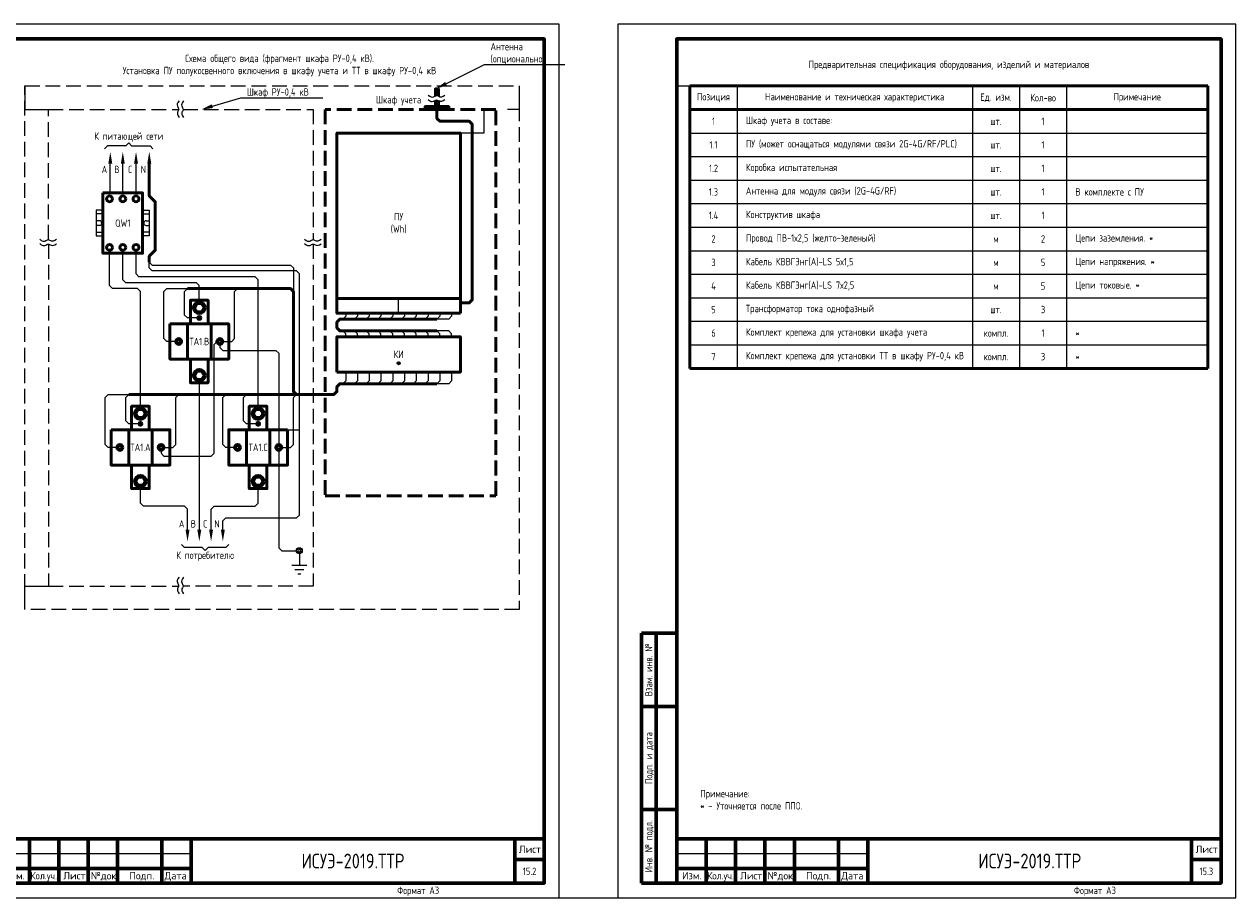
# Model space of a CAD drawing. Header units: millimetres. Extents: x -110 to 4101, y -10868 to 110.
# Tile 40 of 90: x 478 to 890, y -4745 to -4448. Entities that reach past the tile are written whole.
import ezdxf
from ezdxf import colors
from ezdxf.entities.mleader import LeaderData, LeaderLine
from ezdxf.enums import TextEntityAlignment as Align
from ezdxf.math import Vec2, Vec3

# ---------------------------------------------------------------- set-up
doc = ezdxf.new("R2010")
doc.units = ezdxf.units.MM
doc.linetypes.add('GOST2.303 4', pattern=[7, 5, -2, 0])
doc.layers.add('01.Вспомогательный_слой', color=1, linetype='Continuous', plot=False)
doc.layers.add('Формат', color=7, linetype='Continuous', lineweight=25)
doc.layers.add('Формат @ 1', color=7, linetype='Continuous', lineweight=25)
doc.styles.add('Формат', font='isocpeur.ttf')
doc.styles.add('ЭП', font='GOST.TTF')

# ---------------------------------------------------------------- blocks, each defined once
blk = doc.blocks.new('*U77')
at = {"layer": 'Формат', "color": 7, "linetype": 'Continuous', "lineweight": 60}
for p, q in [((8, 85), (20, 85)), ((8, 85), (8, 0)), ((13, 85), (13, 0)), ((8, 60), (20, 60)), ((8, 25), (20, 25)), ((20, 15), (205, 15)), ((20, 15), (20, 0)), ((30, 15), (30, 0)), ((40, 15), (40, 0)), ((50, 15), (50, 0)), ((60, 15), (60, 0)), ((75, 15), (75, 0)), ((85, 15), (85, 0)), ((195, 15), (195, 0)), ((20, 5), (85, 5)), ((195, 8), (205, 8)), ((8, 0), (20, 0))]:
    blk.add_line(p, q, dxfattribs=at)
at = {"layer": 'Формат', "color": 7, "linetype": 'Continuous', "lineweight": 25}
blk.add_line((20, 10), (85, 10), dxfattribs=at)
blk.add_lwpolyline([(0, -5), (210, -5), (210, 292), (0, 292)], close=True, dxfattribs=at)
at = {"layer": 'Формат', "color": 7, "linetype": 'Continuous', "lineweight": 60}
blk.add_lwpolyline([(20, 0), (205, 0), (205, 287), (20, 287)], close=True, dxfattribs=at)
at = {"layer": 'Формат', "color": 7, "linetype": 'Continuous', "lineweight": 25, "style": 'ЭП'}
for s, p in [('Взам. инв. №', (10.5, 72.5)), ('Подп. и дата', (10.5, 42.5)), ('Инв. № подл.', (10.5, 12.5))]:
    blk.add_text(s, height=2.5, rotation=90, dxfattribs=at).set_placement(p, align=Align.MIDDLE_CENTER)
at = {"layer": 'Формат', "color": 7, "linetype": 'Continuous', "lineweight": 25, "style": 'Формат'}
for s, p in [('Лист', (196.38, 10.25)), ('Изм.', (21.81, 1.25)), ('Лист', (41.54, 1.25)), ('№док.', (50.89, 1.25)), ('Подп.', (63.99, 1.25)), ('Дата', (75.95, 1.25))]:
    blk.add_text(s, height=2.5, dxfattribs=at).set_placement(p)
at = {"layer": 'Формат', "color": 7, "linetype": 'Continuous', "lineweight": 25, "style": 'Формат', "width": 0.9}
blk.add_text('Кол.уч.', height=2.5, dxfattribs=at).set_placement((30.38, 1.25))
at = {"layer": 'Формат', "color": 7, "linetype": 'Continuous', "lineweight": 25, "style": 'ЭП', "flags": 8}
blk.add_attdef('N_ИНВ', text='', height=2.5, rotation=90, dxfattribs=at).set_placement((16.5, 12.5), align=Align.MIDDLE_CENTER)
for tag, p in [('изм.№', (21, 7.5)), ('изм.№_док.', (50.5, 7.5)), ('изм.уч.', (31, 7.5)), ('изм.лист', (41, 7.5)), ('изм_дата', (76, 7.5)), ('ФОРМ.ЛИСТА', (155, -2.5))]:
    blk.add_attdef(tag, text='', height=2.5, dxfattribs=at).set_placement(p, align=Align.MIDDLE_LEFT)
for tag, height, p in [('ОБОЗНАЧЕНИЕ', 5, (140, 7.5)), ('Лист', 2.5, (200, 4))]:
    blk.add_attdef(tag, text='', height=height, dxfattribs=at).set_placement(p, align=Align.MIDDLE_CENTER)
blk = doc.blocks.new('*T64')
at = {"color": 0, "linetype": 'ByBlock', "lineweight": 50, "ltscale": 0.2, "transparency": 16777216}
for p, q in [((0, 0), (176, 0)), ((0, 0), (0, -96)), ((176, 0), (176, -96)), ((0, -8), (176, -8)), ((0, -96), (176, -96))]:
    blk.add_line(p, q, dxfattribs=at)
at = {"color": 0, "linetype": 'ByBlock', "ltscale": 0.2, "transparency": 16777216}
for p, q in [((16, 0), (16, -96)), ((96, 0), (96, -96)), ((112, 0), (112, -96)), ((128, 0), (128, -96)), ((0, -16), (176, -16)), ((0, -24), (176, -24)), ((0, -32), (176, -32)), ((0, -40), (176, -40)), ((0, -48), (176, -48)), ((0, -56), (176, -56)), ((0, -64), (176, -64)), ((0, -72), (176, -72)), ((0, -80), (176, -80)), ((0, -88), (176, -88))]:
    blk.add_line(p, q, dxfattribs=at)
at = {"color": 0, "ltscale": 0.2, "transparency": 16777216, "char_height": 2.5, "style": 'ЭП'}
for s, insert, width, attachment_point in [('{\\fGOST type A|b1|i0|c204|p34;Позиция}', (8, -4), 10, 5), ('{\\fGOST type A|b1|i0|c204|p34;Наименование и техническая характеристика}', (56, -4), 74, 5), ('{\\fGOST type A|b1|i0|c204|p34;Ед. изм.}', (104, -4), 10, 5), ('{\\fGOST type A|b1|i0|c204|p34;Кол-во}', (120, -4), 10, 5), ('{\\fGOST type A|b1|i0|c204|p34;Примечание}', (152, -4), 42, 5), ('1', (8, -12), 10, 5), ('Шкаф учета в составе:', (19, -12), 74, 4), ('шт.', (104, -12), 10, 5), ('1', (120, -12), 10, 5), ('ПУ (может оснащаться модулями связи 2G-4G/RF/PLC)', (19, -20), 74, 4), ('1.1', (8, -20), 10, 5), ('шт.', (104, -20), 10, 5), ('1', (120, -20), 10, 5), ('1.2', (8, -28), 10, 5), ('Коробка испытательная', (19, -28), 74, 4), ('шт.', (104, -28), 10, 5), ('1', (120, -28), 10, 5), ('1.3', (8, -36), 10, 5), ('Антенна для модуля связи (2G-4G/RF)', (19, -36), 74, 4), ('шт.', (104, -36), 10, 5), ('1', (120, -36), 10, 5), ('В комплекте с ПУ', (131, -36), 42, 4), ('1.4', (8, -44), 10, 5), ('Конструктив шкафа', (19, -44), 74, 4), ('шт.', (104, -44), 10, 5), ('1', (120, -44), 10, 5), ('2', (8, -52), 10, 5), ('Провод ПВ-1х2,5 (желто-зеленый)', (19, -52), 74, 4), ('м', (104, -52), 10, 5), ('2', (120, -52), 10, 5), ('Цепи заземления. *', (131, -52), 42, 4), ('3', (8, -60), 10, 5), ('Кабель КВВГЭнг(А)-LS 5х1,5', (19, -60), 74, 4), ('м', (104, -60), 10, 5), ('5', (120, -60), 10, 5), ('Цепи напряжения. *', (131, -60), 42, 4), ('4', (8, -68), 10, 5), ('Кабель КВВГЭнг(А)-LS 7х2,5', (19, -68), 74, 4), ('м', (104, -68), 10, 5), ('5', (120, -68), 10, 5), ('Цепи токовые. *', (131, -68), 42, 4), ('5', (8, -76), 10, 5), ('Трансформатор тока однофазный', (19, -76), 74, 4), ('шт.', (104, -76), 10, 5), ('3', (120, -76), 10, 5), ('Комплект крепежа для установки шкафа учета', (19, -84), 74, 4), ('*', (131, -84), 42, 4), ('6', (8, -84), 10, 5), ('компл.', (104, -84), 10, 5), ('1', (120, -84), 10, 5), ('7', (8, -92), 10, 5), ('Комплект крепежа для установки ТТ в шкафу РУ-0,4 кВ', (19, -92), 74, 4), ('3', (120, -92), 10, 5), ('*', (131, -92), 42, 4), ('компл.', (104, -92), 10, 5)]:
    blk.add_mtext(s, dxfattribs=dict(at, insert=insert, width=width, attachment_point=attachment_point))

msp = doc.modelspace()

# ---------------------------------------------------------------- linework, layer by layer
for p, q in [((512.75, -4489.375), (513.75, -4488.375)), ((514.75, -4489.375), (513.75, -4488.375)), ((538.75, -4625.875), (539.75, -4626.875)), ((540.75, -4625.875), (539.75, -4626.875))]:
    msp.add_line(p, q)
at = {"lineweight": 50}
for points in [[(619, -4472.435), (619, -4470), (618, -4470), (618, -4472.382)], [(618, -4473.882), (618, -4476), (619, -4476), (619, -4473.935)], [(626.5, -4542.75), (629.5, -4542.75), (630.5, -4541.75), (630.5, -4482), (629.5, -4481), (619.5, -4481), (618.5, -4480), (618.5, -4477)], [(584.5, -4541.25), (626.5, -4541.25)], [(537.75, -4547.734), (537.538, -4547.521), (537.396, -4547.663), (537.609, -4547.875)], [(537.609, -4547.875), (537.396, -4548.087), (537.538, -4548.229), (537.75, -4548.016)], [(537.891, -4547.875), (538.104, -4547.663), (537.962, -4547.521), (537.75, -4547.734)], [(537.75, -4548.016), (537.962, -4548.229), (538.104, -4548.087), (537.891, -4547.875)], [(618.5, -4552.25), (585.5, -4552.25), (584.5, -4551.25), (584.5, -4549.25), (585.5, -4548.25), (618.5, -4548.25)], [(530.75, -4555.592), (530.326, -4555.168), (530.043, -4555.451), (530.467, -4555.875)], [(530.467, -4555.875), (530.043, -4556.299), (530.326, -4556.582), (530.75, -4556.158)], [(531.033, -4555.875), (531.457, -4555.451), (531.174, -4555.168), (530.75, -4555.592)], [(530.75, -4556.158), (531.174, -4556.582), (531.457, -4556.299), (531.033, -4555.875)], [(544.75, -4555.592), (544.326, -4555.168), (544.043, -4555.451), (544.467, -4555.875)], [(544.467, -4555.875), (544.043, -4556.299), (544.326, -4556.582), (544.75, -4556.158)], [(545.033, -4555.875), (545.457, -4555.451), (545.174, -4555.168), (544.75, -4555.592)], [(544.75, -4556.158), (545.174, -4556.582), (545.457, -4556.299), (545.033, -4555.875)], [(517.75, -4583.734), (517.538, -4583.521), (517.396, -4583.663), (517.609, -4583.875)], [(517.609, -4583.875), (517.396, -4584.087), (517.538, -4584.229), (517.75, -4584.016)], [(517.891, -4583.875), (518.104, -4583.663), (517.962, -4583.521), (517.75, -4583.734)], [(517.75, -4584.016), (517.962, -4584.229), (518.104, -4584.087), (517.891, -4583.875)], [(557.609, -4583.875), (557.396, -4583.663), (557.538, -4583.521), (557.75, -4583.734)], [(557.75, -4584.016), (557.538, -4584.229), (557.396, -4584.087), (557.609, -4583.875)], [(557.75, -4583.734), (557.962, -4583.521), (558.104, -4583.663), (557.891, -4583.875)], [(557.891, -4583.875), (558.104, -4584.087), (557.962, -4584.229), (557.75, -4584.016)], [(510.75, -4591.592), (510.326, -4591.168), (510.043, -4591.451), (510.467, -4591.875)], [(510.467, -4591.875), (510.043, -4592.299), (510.326, -4592.582), (510.75, -4592.158)], [(511.033, -4591.875), (511.457, -4591.451), (511.174, -4591.168), (510.75, -4591.592)], [(510.75, -4592.158), (511.174, -4592.582), (511.457, -4592.299), (511.033, -4591.875)], [(524.75, -4591.592), (524.326, -4591.168), (524.043, -4591.451), (524.467, -4591.875)], [(524.467, -4591.875), (524.043, -4592.299), (524.326, -4592.582), (524.75, -4592.158)], [(525.033, -4591.875), (525.457, -4591.451), (525.174, -4591.168), (524.75, -4591.592)], [(524.75, -4592.158), (525.174, -4592.582), (525.457, -4592.299), (525.033, -4591.875)], [(550.467, -4591.875), (550.043, -4591.451), (550.326, -4591.168), (550.75, -4591.592)], [(550.75, -4592.158), (550.326, -4592.582), (550.043, -4592.299), (550.467, -4591.875)], [(550.75, -4591.592), (551.174, -4591.168), (551.457, -4591.451), (551.033, -4591.875)], [(551.033, -4591.875), (551.457, -4592.299), (551.174, -4592.582), (550.75, -4592.158)], [(564.467, -4591.875), (564.043, -4591.451), (564.326, -4591.168), (564.75, -4591.592)], [(564.75, -4592.158), (564.326, -4592.582), (564.043, -4592.299), (564.467, -4591.875)], [(564.75, -4591.592), (565.174, -4591.168), (565.457, -4591.451), (565.033, -4591.875)], [(565.033, -4591.875), (565.457, -4592.299), (565.174, -4592.582), (564.75, -4592.158)]]:
    msp.add_lwpolyline(points, dxfattribs=at)
for points in [[(530.898, -4474.019), (530.489, -4474.559), (530.281, -4475.031), (530.231, -4475.443), (530.293, -4475.805), (530.422, -4476.124), (530.573, -4476.41), (530.702, -4476.67), (530.763, -4476.914), (530.727, -4477.15), (530.62, -4477.392), (530.486, -4477.651), (530.367, -4477.942), (530.306, -4478.278), (530.344, -4478.671), (530.525, -4479.134), (530.89, -4479.682)], [(532.398, -4474.019), (531.989, -4474.559), (531.781, -4475.031), (531.731, -4475.443), (531.793, -4475.805), (531.922, -4476.124), (532.073, -4476.41), (532.202, -4476.67), (532.263, -4476.914), (532.227, -4477.15), (532.12, -4477.392), (531.986, -4477.651), (531.867, -4477.942), (531.806, -4478.278), (531.844, -4478.671), (532.025, -4479.134), (532.39, -4479.682)], [(615.519, -4472.102), (616.059, -4472.511), (616.531, -4472.719), (616.943, -4472.769), (617.305, -4472.707), (617.624, -4472.578), (617.91, -4472.427), (618.17, -4472.298), (618.414, -4472.237), (618.65, -4472.273), (618.892, -4472.38), (619.151, -4472.514), (619.442, -4472.633), (619.778, -4472.694), (620.171, -4472.656), (620.634, -4472.475), (621.182, -4472.11)], [(615.519, -4473.602), (616.059, -4474.011), (616.531, -4474.219), (616.943, -4474.269), (617.305, -4474.207), (617.624, -4474.078), (617.91, -4473.927), (618.17, -4473.798), (618.414, -4473.737), (618.65, -4473.773), (618.892, -4473.88), (619.151, -4474.014), (619.442, -4474.133), (619.778, -4474.194), (620.171, -4474.156), (620.634, -4473.975), (621.182, -4473.61)], [(512.75, -4489.375), (506.5, -4489.375), (505.5, -4490.375)], [(514.75, -4489.375), (521, -4489.375), (522, -4490.375)], [(507.5, -4505.375), (507.5, -4495.375)], [(511.75, -4505.375), (511.75, -4495.375)], [(516.25, -4505.375), (516.25, -4495.375)], [(505, -4511.25), (502.75, -4511.25), (502.75, -4520), (505, -4520)], [(505, -4512.5), (502.75, -4512.5), (502.75, -4518.75), (505, -4518.75)], [(518.5, -4511.25), (520.75, -4511.25), (520.75, -4520), (518.5, -4520)], [(518.5, -4512.5), (520.75, -4512.5), (520.75, -4518.75), (518.5, -4518.75)], [(503.813, -4514.812), (502.75, -4514.812)], [(503.813, -4516.437), (502.75, -4516.437)], [(519.688, -4514.812), (520.75, -4514.812)], [(519.688, -4516.437), (520.75, -4516.437)], [(483.519, -4521.102), (484.059, -4521.511), (484.531, -4521.719), (484.943, -4521.769), (485.305, -4521.707), (485.624, -4521.578), (485.91, -4521.427), (486.17, -4521.298), (486.414, -4521.237), (486.65, -4521.273), (486.892, -4521.38), (487.151, -4521.514), (487.442, -4521.633), (487.778, -4521.694), (488.171, -4521.656), (488.634, -4521.475), (489.182, -4521.11)], [(483.519, -4522.602), (484.059, -4523.011), (484.531, -4523.219), (484.943, -4523.269), (485.305, -4523.207), (485.624, -4523.078), (485.91, -4522.927), (486.17, -4522.798), (486.414, -4522.737), (486.65, -4522.773), (486.892, -4522.88), (487.151, -4523.014), (487.442, -4523.133), (487.778, -4523.194), (488.171, -4523.156), (488.634, -4522.975), (489.182, -4522.61)], [(573.519, -4521.102), (574.059, -4521.511), (574.531, -4521.719), (574.943, -4521.769), (575.305, -4521.707), (575.624, -4521.578), (575.91, -4521.427), (576.17, -4521.298), (576.414, -4521.237), (576.65, -4521.273), (576.892, -4521.38), (577.151, -4521.514), (577.442, -4521.633), (577.778, -4521.694), (578.171, -4521.656), (578.634, -4521.475), (579.182, -4521.11)], [(573.519, -4522.602), (574.059, -4523.011), (574.531, -4523.219), (574.943, -4523.269), (575.305, -4523.207), (575.624, -4523.078), (575.91, -4522.927), (576.17, -4522.798), (576.414, -4522.737), (576.65, -4522.773), (576.892, -4522.88), (577.151, -4523.014), (577.442, -4523.133), (577.778, -4523.194), (578.171, -4523.156), (578.634, -4522.975), (579.182, -4522.61)], [(584.5, -4541.25), (584.5, -4546.25)], [(605.5, -4563.109), (605.288, -4562.896), (605.146, -4563.038), (605.359, -4563.25)], [(605.359, -4563.25), (605.146, -4563.462), (605.288, -4563.604), (605.5, -4563.391)], [(605.641, -4563.25), (605.854, -4563.038), (605.712, -4562.896), (605.5, -4563.109)], [(605.5, -4563.391), (605.712, -4563.604), (605.854, -4563.462), (605.641, -4563.25)], [(538.75, -4625.875), (532.75, -4625.875), (531.75, -4624.875)], [(547.75, -4624.875), (546.75, -4625.875), (540.75, -4625.875)], [(571.467, -4627), (571.043, -4626.576), (571.326, -4626.293), (571.75, -4626.717)], [(571.75, -4627.283), (571.326, -4627.707), (571.043, -4627.424), (571.467, -4627)], [(571.75, -4626.717), (572.174, -4626.293), (572.457, -4626.576), (572.033, -4627)], [(572.033, -4627), (572.457, -4627.424), (572.174, -4627.707), (571.75, -4627.283)], [(530.898, -4636.019), (530.489, -4636.559), (530.281, -4637.031), (530.231, -4637.443), (530.293, -4637.805), (530.422, -4638.124), (530.573, -4638.41), (530.702, -4638.67), (530.763, -4638.914), (530.727, -4639.15), (530.62, -4639.392), (530.486, -4639.651), (530.367, -4639.942), (530.306, -4640.278), (530.344, -4640.671), (530.525, -4641.134), (530.89, -4641.682)], [(532.398, -4636.019), (531.989, -4636.559), (531.781, -4637.031), (531.731, -4637.443), (531.793, -4637.805), (531.922, -4638.124), (532.073, -4638.41), (532.202, -4638.67), (532.263, -4638.914), (532.227, -4639.15), (532.12, -4639.392), (531.986, -4639.651), (531.867, -4639.942), (531.806, -4640.278), (531.844, -4640.671), (532.025, -4641.134), (532.39, -4641.682)]]:
    msp.add_lwpolyline(points)
at = {"linetype": 'GOST2.303 4'}
for points in [[(486.5, -4521.25), (486.5, -4477), (530.75, -4477)], [(532.25, -4477), (576.5, -4477), (576.5, -4521.25)], [(486.5, -4522.75), (486.5, -4639), (530.75, -4639)], [(576.5, -4522.75), (576.5, -4639), (532.25, -4639)]]:
    msp.add_lwpolyline(points, dxfattribs=at)
at = {"linetype": 'GOST2.303 4', "lineweight": 50}
msp.add_lwpolyline([(638.5, -4477), (580.5, -4477), (580.5, -4608.375), (638.5, -4608.375)], close=True, dxfattribs=at)
at = {"lineweight": 50}
for points in [[(614.5, -4477), (622.5, -4477), (622.5, -4476), (614.5, -4476)], [(626.5, -4546.25), (584.5, -4546.25), (584.5, -4485), (626.5, -4485)], [(505, -4505.375), (518.5, -4505.375), (518.5, -4525.875), (505, -4525.875)], [(584.5, -4566.25), (626.5, -4566.25), (626.5, -4554.25), (584.5, -4554.25)]]:
    msp.add_lwpolyline(points, close=True, dxfattribs=at)
at = {"lineweight": 50, "ltscale": 0.2}
for points in [[(520.75, -4505.375), (520.75, -4502.375), (520.75, -4501.375), (520.75, -4501.375), (520.75, -4500.375), (520.75, -4495.375)], [(520.75, -4505.375), (520.75, -4506.375), (521.75, -4507.375), (521.75, -4507.375), (522.75, -4508.375), (522.75, -4524.875), (521.75, -4525.875), (521.75, -4525.875), (520.75, -4526.875), (520.75, -4528.875)], [(533.75, -4537.875), (550.75, -4537.875)], [(550.75, -4537.875), (568.75, -4537.875), (569.75, -4538.875), (569.75, -4572.875), (570.75, -4573.875), (583.5, -4573.875)], [(540.75, -4549.875), (540.75, -4541.875), (534.75, -4541.875), (534.75, -4549.875)], [(540.75, -4561.875), (540.75, -4569.875), (534.75, -4569.875), (534.75, -4561.875)], [(618.5, -4570.25), (585.5, -4570.25), (584.5, -4571.25), (584.5, -4572.875), (583.5, -4573.875), (570.75, -4573.875)], [(513.75, -4573.875), (530.75, -4573.875)], [(530.75, -4573.875), (553.75, -4573.875)], [(553.75, -4573.875), (570.75, -4573.875)], [(520.75, -4585.875), (520.75, -4577.875), (514.75, -4577.875), (514.75, -4585.875)], [(554.75, -4585.875), (554.75, -4577.875), (560.75, -4577.875), (560.75, -4585.875)], [(520.75, -4597.875), (520.75, -4605.875), (514.75, -4605.875), (514.75, -4597.875)], [(554.75, -4597.875), (554.75, -4605.875), (560.75, -4605.875), (560.75, -4597.875)]]:
    msp.add_lwpolyline(points, dxfattribs=at)
at = {"ltscale": 0.2}
for points in [[(517.75, -4577.875), (517.75, -4538.875), (516.75, -4537.875), (508.25, -4537.875), (507.25, -4536.875), (507.25, -4525.875)], [(537.75, -4541.875), (537.75, -4536.875), (536.75, -4535.875), (512.75, -4535.875), (511.75, -4534.875), (511.75, -4525.875)], [(557.75, -4577.875), (557.75, -4534.875), (556.75, -4533.875), (517.25, -4533.875), (516.25, -4532.875), (516.25, -4525.875)], [(545.75, -4619.875), (545.75, -4616.875), (546.75, -4615.875), (570.75, -4615.875), (571.75, -4614.875), (571.75, -4532.875), (570.75, -4531.875), (521.75, -4531.875), (520.75, -4530.875), (520.75, -4527.875)], [(520.75, -4527.875), (520.75, -4528.875), (521.75, -4529.875), (521.75, -4529.875)], [(521.75, -4529.875), (568.75, -4529.875), (569.75, -4530.875), (569.75, -4538.875)], [(529.75, -4555.875), (526.75, -4555.875), (525.75, -4554.875), (525.75, -4538.875), (526.75, -4537.875), (533.75, -4537.875)], [(537.25, -4547.875), (533.75, -4547.875), (532.75, -4546.875), (532.75, -4538.875), (533.75, -4537.875), (533.75, -4537.875)], [(545.75, -4555.875), (548.75, -4555.875), (549.75, -4554.875), (549.75, -4538.875), (550.75, -4537.875), (550.75, -4537.875)], [(587.5, -4546.25), (587.5, -4547.25), (586.5, -4548.25)], [(591.5, -4546.25), (591.5, -4547.25), (590.5, -4548.25)], [(595.5, -4546.25), (595.5, -4547.25), (594.5, -4548.25)], [(599.5, -4546.25), (599.5, -4547.25), (598.5, -4548.25)], [(603.5, -4546.25), (603.5, -4547.25), (602.5, -4548.25)], [(607.5, -4546.25), (607.5, -4547.25), (606.5, -4548.25)], [(611.5, -4546.25), (611.5, -4547.25), (610.5, -4548.25)], [(615.5, -4546.25), (615.5, -4547.25), (614.5, -4548.25)], [(623.5, -4546.25), (623.5, -4547.25), (622.5, -4548.25), (618.5, -4548.25)], [(619.5, -4546.25), (619.5, -4547.25), (618.5, -4548.25)], [(587.5, -4554.25), (587.5, -4553.25), (586.5, -4552.25)], [(591.5, -4554.25), (591.5, -4553.25), (590.5, -4552.25)], [(595.5, -4554.25), (595.5, -4553.25), (594.5, -4552.25)], [(599.5, -4554.25), (599.5, -4553.25), (598.5, -4552.25)], [(603.5, -4554.25), (603.5, -4553.25), (602.5, -4552.25)], [(607.5, -4554.25), (607.5, -4553.25), (606.5, -4552.25)], [(611.5, -4554.25), (611.5, -4553.25), (610.5, -4552.25)], [(615.5, -4554.25), (615.5, -4553.25), (614.5, -4552.25)], [(623.5, -4554.25), (623.5, -4553.25), (622.5, -4552.25), (618.5, -4552.25)], [(619.5, -4554.25), (619.5, -4553.25), (618.5, -4552.25)], [(524.75, -4592.875), (524.75, -4593.875), (525.75, -4594.875), (541.75, -4594.875), (542.75, -4593.875), (542.75, -4571.875), (542.75, -4571.875), (542.75, -4556.875), (543.75, -4555.875), (543.75, -4555.875)], [(544.75, -4556.875), (544.75, -4557.875), (545.75, -4558.875), (563.75, -4558.875), (564.75, -4559.875), (564.75, -4590.875)], [(587.5, -4566.25), (587.5, -4569.25), (586.5, -4570.25)], [(591.5, -4566.25), (591.5, -4569.25), (590.5, -4570.25)], [(595.5, -4566.25), (595.5, -4569.25), (594.5, -4570.25)], [(599.5, -4566.25), (599.5, -4569.25), (598.5, -4570.25)], [(603.5, -4566.25), (603.5, -4569.25), (602.5, -4570.25)], [(607.5, -4566.25), (607.5, -4569.25), (606.5, -4570.25)], [(611.5, -4566.25), (611.5, -4569.25), (610.5, -4570.25)], [(615.5, -4566.25), (615.5, -4569.25), (614.5, -4570.25)], [(623.5, -4566.25), (623.5, -4569.25), (622.5, -4570.25), (618.5, -4570.25)], [(619.5, -4566.25), (619.5, -4569.25), (618.5, -4570.25)], [(537.75, -4569.875), (537.75, -4619.875)], [(509.75, -4591.875), (506.75, -4591.875), (505.75, -4590.875), (505.75, -4574.875), (506.75, -4573.875), (513.75, -4573.875)], [(517.25, -4583.875), (513.75, -4583.875), (512.75, -4582.875), (512.75, -4574.875), (513.75, -4573.875), (513.75, -4573.875)], [(525.75, -4591.875), (528.75, -4591.875), (529.75, -4590.875), (529.75, -4574.875), (530.75, -4573.875), (530.75, -4573.875)], [(549.75, -4591.875), (546.75, -4591.875), (545.75, -4590.875), (545.75, -4574.875), (546.75, -4573.875), (553.75, -4573.875)], [(557.25, -4583.875), (553.75, -4583.875), (552.75, -4582.875), (552.75, -4574.875), (553.75, -4573.875), (553.75, -4573.875)], [(565.75, -4591.875), (568.75, -4591.875), (569.75, -4590.875), (569.75, -4574.875), (570.75, -4573.875), (570.75, -4573.875)], [(564.75, -4592.875), (564.75, -4626), (565.75, -4627), (570.75, -4627)], [(533.75, -4619.875), (533.75, -4612.875), (532.75, -4611.875), (518.75, -4611.875), (517.75, -4610.875), (517.75, -4605.875)], [(541.75, -4619.875), (541.75, -4612.875), (542.75, -4611.875), (556.75, -4611.875), (557.75, -4610.875), (557.75, -4605.875)], [(574.25, -4632), (569.25, -4632)], [(573.25, -4633.5), (570.25, -4633.5)], [(572.25, -4635), (571.25, -4635)]]:
    msp.add_lwpolyline(points, dxfattribs=at)
at = {"lineweight": 50, "ltscale": 0.2}
for points in [[(536.95, -4542.989), (536.15, -4544.375), (536.95, -4545.761), (538.55, -4545.761), (539.35, -4544.375), (538.55, -4542.989)], [(527.75, -4549.875), (527.75, -4561.875), (547.75, -4561.875), (547.75, -4549.875)], [(533.75, -4549.875), (533.75, -4561.875), (541.75, -4561.875), (541.75, -4549.875)], [(536.95, -4568.761), (536.15, -4567.375), (536.95, -4565.989), (538.55, -4565.989), (539.35, -4567.375), (538.55, -4568.761)], [(516.95, -4578.989), (516.15, -4580.375), (516.95, -4581.761), (518.55, -4581.761), (519.35, -4580.375), (518.55, -4578.989)], [(558.55, -4578.989), (559.35, -4580.375), (558.55, -4581.761), (556.95, -4581.761), (556.15, -4580.375), (556.95, -4578.989)], [(507.75, -4585.875), (507.75, -4597.875), (527.75, -4597.875), (527.75, -4585.875)], [(513.75, -4585.875), (513.75, -4597.875), (521.75, -4597.875), (521.75, -4585.875)], [(567.75, -4585.875), (567.75, -4597.875), (547.75, -4597.875), (547.75, -4585.875)], [(561.75, -4585.875), (561.75, -4597.875), (553.75, -4597.875), (553.75, -4585.875)], [(516.95, -4604.761), (516.15, -4603.375), (516.95, -4601.989), (518.55, -4601.989), (519.35, -4603.375), (518.55, -4604.761)], [(558.55, -4604.761), (559.35, -4603.375), (558.55, -4601.989), (556.95, -4601.989), (556.15, -4603.375), (556.95, -4604.761)]]:
    msp.add_lwpolyline(points, close=True, dxfattribs=at)
at = {"ltscale": 2}
msp.add_lwpolyline([(571.75, -4628), (571.75, -4628), (571.75, -4632)], dxfattribs=at)
at = {"lineweight": 50}
for centre, radius in [((507.25, -4507.375), 1), ((511.75, -4507.375), 1), ((516.25, -4507.375), 1), ((507.25, -4523.875), 1), ((511.75, -4523.875), 1), ((516.25, -4523.875), 1), ((537.75, -4547.875), 0.5), ((530.75, -4555.875), 1), ((544.75, -4555.875), 1), ((517.75, -4583.875), 0.5), ((557.75, -4583.875), 0.5), ((510.75, -4591.875), 1), ((524.75, -4591.875), 1), ((550.75, -4591.875), 1), ((564.75, -4591.875), 1)]:
    msp.add_circle(centre, radius, dxfattribs=at)
at = {"lineweight": 50, "ltscale": 0.2}
for centre, radius in [((537.75, -4544.375), 2), ((537.75, -4544.375), 1.6), ((537.75, -4567.375), 2), ((537.75, -4567.375), 1.6), ((517.75, -4580.375), 2), ((557.75, -4580.375), 2), ((517.75, -4580.375), 1.6), ((557.75, -4580.375), 1.6), ((517.75, -4603.375), 2), ((517.75, -4603.375), 1.6), ((557.75, -4603.375), 2), ((557.75, -4603.375), 1.6)]:
    msp.add_circle(centre, radius, dxfattribs=at)
for centre, radius in [((605.5, -4563.25), 0.5), ((571.75, -4627), 1)]:
    msp.add_circle(centre, radius)
for centre, start, end in [((503.813, -4515.625), 270, 90), ((519.688, -4515.625), 90, 270)]:
    msp.add_arc(centre, 0.812, start, end)
for points in [[(506.833, -4495.375), (508.167, -4495.375), (507.5, -4491.375)], [(511.083, -4495.375), (512.417, -4495.375), (511.75, -4491.375)], [(515.583, -4495.375), (516.917, -4495.375), (516.25, -4491.375)], [(520.083, -4495.375), (521.417, -4495.375), (520.75, -4491.375)], [(533.083, -4619.875), (534.417, -4619.875), (533.75, -4623.875)], [(537.083, -4619.875), (538.417, -4619.875), (537.75, -4623.875)], [(541.083, -4619.875), (542.417, -4619.875), (541.75, -4623.875)], [(545.083, -4619.875), (546.417, -4619.875), (545.75, -4623.875)]]:
    msp.add_solid(points)
at = {"layer": '01.Вспомогательный_слой'}
for points in [[(700, -4453), (700, -4469), (708, -4469)], [(478.5, -4469), (478.5, -4477), (486.5, -4477)], [(646.5, -4469), (646.5, -4477), (642.5, -4477)], [(634.5, -4477), (634.5, -4485), (626.5, -4485)], [(605.5, -4546.25), (605.5, -4541.25)], [(478.5, -4647), (478.5, -4639), (486.5, -4639)], [(660, -4745), (680, -4745)]]:
    msp.add_lwpolyline(points, dxfattribs=at)
at = {"layer": '01.Вспомогательный_слой', "linetype": 'GOST2.303 4'}
msp.add_lwpolyline([(478.5, -4469), (646.5, -4469), (646.5, -4647), (478.5, -4647)], close=True, dxfattribs=at)
at = {"layer": '01.Вспомогательный_слой', "ltscale": 0.2}
msp.add_lwpolyline([(567.75, -4585.875), (571.75, -4585.875)], dxfattribs=at)

# ---------------------------------------------------------------- block references
msp.add_blockref('*T64', (704.5, -4469))
at = {"layer": 'Формат @ 1', "ltscale": 0.7}
msp.add_blockref('*U77', (450, -4740), dxfattribs=at).add_auto_attribs({'ОБОЗНАЧЕНИЕ': 'ИСУЭ-2019.ТТР', 'Лист': '15.2', 'ФОРМ.ЛИСТА': 'Формат А3'})
at = {"layer": 'Формат @ 1', "color": 0, "ltscale": 0.7}
msp.add_blockref('*U77', (680, -4740), dxfattribs=at).add_auto_attribs({'ОБОЗНАЧЕНИЕ': 'ИСУЭ-2019.ТТР', 'Лист': '15.3', 'ФОРМ.ЛИСТА': 'Формат А3'})

# ---------------------------------------------------------------- texts
at = {"char_height": 2.5, "style": 'ЭП'}
for s, insert, width, attachment_point in [('Схема общего вида (фрагмент шкафа РУ-0,4 кВ). \\PУстановка ПУ полукосвенного включения в шкафу учета и ТТ в шкафу РУ-0,4 кВ', (565, -4462), 184, 5), ('Предварительная спецификация оборудования, изделий и материалов', (792.5, -4462), 176, 5), ('Шкаф учета', (605.5, -4474), 50, 5), ('К питающей сети', (513.75, -4486.375), 24, 5), ('A', (505.5, -4497.375), 4, 5), ('B', (509.75, -4497.375), 4, 5), ('C', (514.25, -4497.375), 4, 5), ('N', (518.75, -4497.375), 4, 5), ('ПУ \\P(Wh)', (605.5, -4515.625), 42, 5), ('QW1', (511.75, -4515.625), 13.5, 5), ('ТA1.B', (537.75, -4555.875), 8, 5), ('КИ', (605.5, -4560.25), 42, 5), ('ТA1.A', (517.75, -4591.875), 8, 5), ('ТA1.C', (557.75, -4591.875), 8, 5), ('A', (531.75, -4617.875), 4, 5), ('B', (535.75, -4617.875), 4, 5), ('C', (539.75, -4617.875), 4, 5), ('N', (543.75, -4617.875), 4, 5), ('К потребителю', (539.75, -4628.875), 24, 5), ('Примечание:\\P* - Уточняется после ППО.', (708, -4715), 169, 7)]:
    msp.add_mtext(s, dxfattribs=dict(at, insert=insert, width=width, attachment_point=attachment_point))

# ---------------------------------------------------------------- leaders
ml = msp.add_multileader_mtext('Standard')
ml.set_content('{\\C256;Антенна \\P(опционально)}', color=250, style='ЭП')
ml.set_leader_properties()
ml.build(insert=Vec2(0, 0))
ml.multileader.update_dxf_attribs({"text_left_attachment_type": 5, "text_right_attachment_type": 5, "dogleg_length": 0})
ctx = ml.context
ctx.base_point, ctx.char_height, ctx.plane_origin = Vec3(634.721, -4461.69), 2.5, Vec3(554.24, -4470.963)
ctx.left_attachment, ctx.right_attachment = 5, 5
notes = []
notes.append((ctx, [(0, (1, 1, 0), (634.721, -4461.69), (1, 0), 0, [(0, [(618, -4470)], 0, [])])]))
ctx.mtext.insert, ctx.mtext.flow_direction = Vec3(636.721, -4454.345), 5
ml = msp.add_multileader_mtext('Standard')
ml.set_content('Шкаф РУ-0,4 кВ', color=256, style='ЭП')
ml.set_leader_properties()
ml.build(insert=Vec2(0, 0))
ml.multileader.update_dxf_attribs({"text_left_attachment_type": 5, "text_right_attachment_type": 5, "dogleg_length": 0})
ctx = ml.context
ctx.base_point, ctx.char_height, ctx.plane_origin = Vec3(551.897, -4473), 2.5, Vec3(514.375, -4485)
ctx.left_attachment, ctx.right_attachment = 5, 5
notes.append((ctx, [(0, (1, 1, 0), (551.897, -4473), (1, 0), 0, [(0, [(538.375, -4477)], 0, [])])]))
ctx.mtext.insert, ctx.mtext.flow_direction = Vec3(553.897, -4469.788), 5
for ctx, leaders in notes:
    for number, flags, end, landing, length, lines in leaders:
        leader = LeaderData()
        leader.index, (leader.has_last_leader_line, leader.has_dogleg_vector, leader.attachment_direction) = number, flags
        leader.last_leader_point, leader.dogleg_vector, leader.dogleg_length = Vec3(end), Vec3(landing), length
        for number, points, colour, breaks in lines:
            line = LeaderLine()
            line.index, line.vertices, line.color, line.breaks = number, Vec3.list(points), colors.encode_raw_color(colour), breaks
            leader.lines.append(line)
        ctx.leaders.append(leader)

doc.saveas('drawing.dxf')
